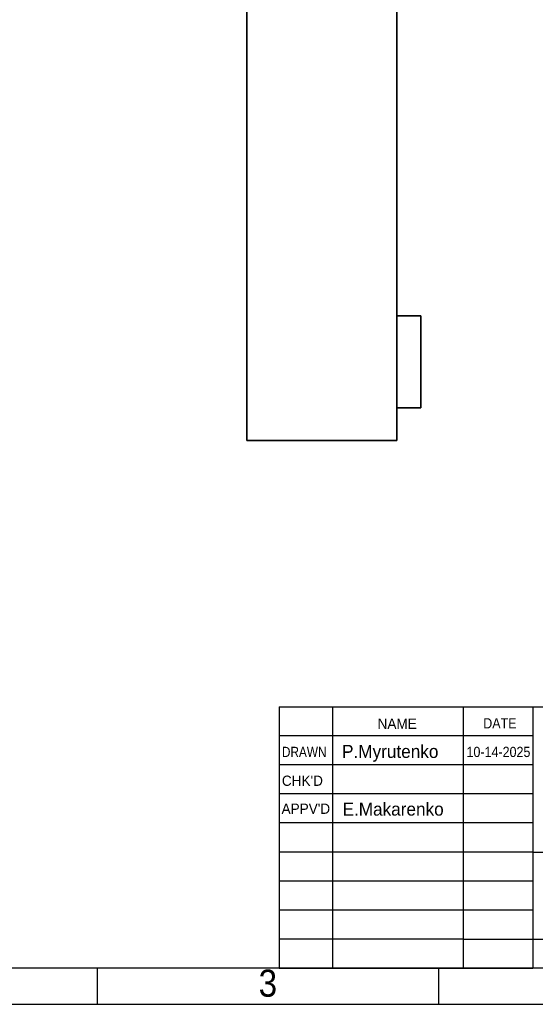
# Model space of a CAD drawing. Header units: millimetres. Extents: x 15 to 415, y 5 to 293.
# Tile 2 of 6: x 254 to 329, y 5 to 149. Entities that reach past the tile are written whole.
import ezdxf

# ---------------------------------------------------------------- set-up
doc = ezdxf.new("R2010")
doc.units = ezdxf.units.MM
doc.linetypes.add('SLD-Solid', pattern=[0])
doc.layers.add('BORDER', color=7, linetype='SLD-Solid')
doc.styles.add('SLDTEXTSTYLE0', font='arial.ttf', dxfattribs={"width": 0.948})
doc.styles.add('SLDTEXTSTYLE1', font='Gothic.ttf', dxfattribs={"width": 0.913})
doc.styles.add('SLDTEXTSTYLE2', font='arial.ttf', dxfattribs={"width": 0.825702})

msp = doc.modelspace()

# ---------------------------------------------------------------- linework, layer by layer
at = {"color": 7, "linetype": 'SLD-Solid', "lineweight": 35}
for p, q in [((286.86, 207.51), (286.86, 87.51)), ((308.86, 207.51), (308.86, 87.51)), ((286.86, 147.73), (286.86, 147.73)), ((286.86, 144.37), (286.86, 144.37)), ((312.36, 105.76), (308.86, 105.76)), ((312.36, 105.76), (312.36, 99.01)), ((312.36, 99.01), (312.36, 92.26)), ((308.86, 92.26), (312.36, 92.26)), ((308.86, 87.51), (286.86, 87.51))]:
    msp.add_line(p, q, dxfattribs=at)
at = {"layer": 'BORDER'}
for p, q in [((291.61, 48.48), (291.61, 10.23)), ((291.61, 48.48), (410, 48.48)), ((299.41, 48.48), (299.41, 10.23)), ((318.6, 48.48), (318.6, 10.23)), ((328.8, 48.48), (328.8, 10.23)), ((328.8, 44.23), (291.61, 44.23)), ((328.8, 39.98), (291.61, 39.98)), ((328.8, 35.73), (291.61, 35.73)), ((328.8, 31.48), (291.61, 31.48)), ((328.8, 27.23), (291.61, 27.23)), ((328.8, 27.23), (410, 27.23)), ((328.8, 22.98), (291.61, 22.98)), ((328.8, 18.73), (291.61, 18.73)), ((318.6, 14.48), (291.61, 14.48)), ((318.6, 14.48), (328.8, 14.48)), ((328.8, 14.48), (397, 14.48)), ((410, 10.23), (20, 10.23)), ((265, 4.93), (265, 10.23)), ((291.61, 10.23), (328.8, 10.23)), ((315, 4.93), (315, 10.23)), ((15, 4.93), (415, 4.93))]:
    msp.add_line(p, q, dxfattribs=at)

# ---------------------------------------------------------------- texts
at = {"color": 7, "linetype": 'Continuous', "lineweight": 0, "insert": (289.96, 10.01), "char_height": 3.97, "attachment_point": 2, "style": 'SLDTEXTSTYLE1'}
msp.add_mtext('3', dxfattribs=at)
at = {"layer": 'BORDER'}
for s, insert, char_height, attachment_point, style in [('NAME', (306.04, 46.77), 1.5, 1, 'SLDTEXTSTYLE0'), ('DATE', (321.52, 46.83), 1.5, 1, 'SLDTEXTSTYLE1'), ('DRAWN', (292.02, 42.64), 1.5, 1, 'SLDTEXTSTYLE2'), ('P.Myrutenko', (300.83, 42.91), 1.9, 1, 'SLDTEXTSTYLE0'), ('10-14-2025', (323.75, 42.64), 1.499, 2, 'SLDTEXTSTYLE1'), ("CHK'D", (292.02, 38.42), 1.5, 1, 'SLDTEXTSTYLE0'), ('E.Makarenko', (300.9, 34.46), 1.9, 1, 'SLDTEXTSTYLE0'), ("APPV'D", (291.97, 34.32), 1.5, 1, 'SLDTEXTSTYLE0')]:
    msp.add_mtext(s, dxfattribs=dict(at, insert=insert, char_height=char_height, attachment_point=attachment_point, style=style))

doc.saveas('drawing.dxf')
